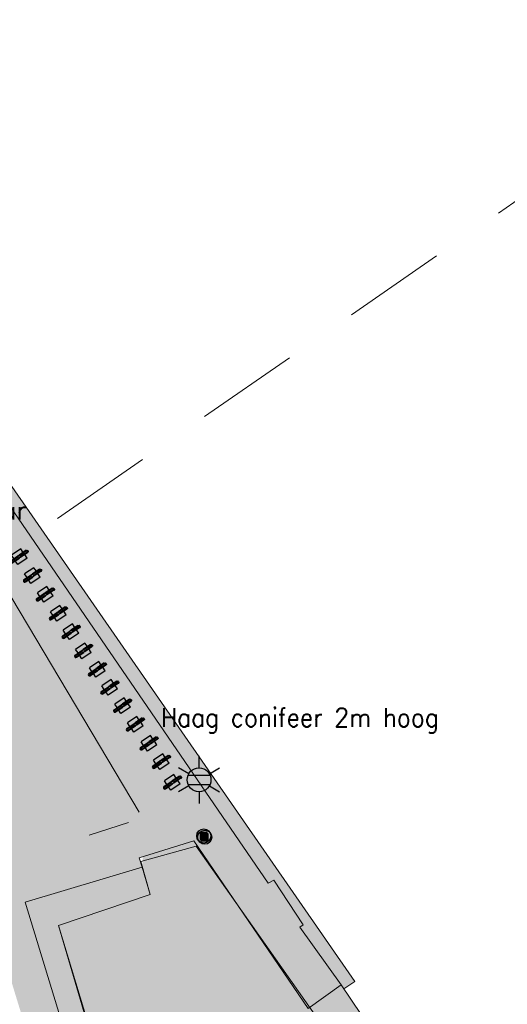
# Model space of a CAD drawing. Header units: metres. Extents: x 102852 to 107229, y 385458 to 392889.
# Tile 16 of 19: x 106841 to 106867, y 392699 to 392751. Entities that reach past the tile are written whole.
import ezdxf
from ezdxf.enums import TextEntityAlignment as Align

# ---------------------------------------------------------------- set-up
doc = ezdxf.new("R2010")
doc.units = ezdxf.units.M
doc.linetypes.add('KG-PERCEEL', pattern=[19, 5.5, -2, -2, 5.5, -2, -2])
for name, color, linetype, lineweight in [('0-BEBOUWING', 7, 'Continuous', 30), ('0-VERHARDING', 5, 'Continuous', 30), ('_alg-maatvoering', 7, 'Continuous', 0), ('B-WE-GR-STRUIK-G', 90, 'Continuous', 13), ('B-WE-IE-GEBOUW-G', 10, 'Continuous', 0), ('B-WE-IE-MEUBILAIR_WEGMEUBILAIR-S', 7, 'Continuous', 30), ('B-WE-IE-OV-LICHTMAST-S', 40, 'Continuous', 30), ('B-WE-KG-GRENS_PERCEEL-GV', 150, 'KG-PERCEEL', 13), ('B-WE-OG-TOPOGRAFIE_BEBOUWING-G', 8, 'Continuous', 13), ('B-WE-VH-KANTVERHARDING-G', 60, 'Continuous', 13), ('B-WE-VH-MATERIAALGRENS-G', 31, 'Continuous', 13), ('Boomsoort', 10, 'Continuous', 0), ('X-XX-AL-VERWIJZING-S', 7, 'Continuous', 30)]:
    doc.layers.add(name, color=color, linetype=linetype, lineweight=lineweight)
doc.styles.add('NLCS-ISO', font='NLCS-ISO.ttf')
doc.styles.add('Style-STANDARD', font='STANDARD.shx')
doc.styles.add('Style-txt', font='txt.shx')

# ---------------------------------------------------------------- blocks, each defined once
blk = doc.blocks.new('SIE-WEG_FIETSKLEM_RECHT')
at = {"ltscale": 0.001, "extrusion": (0, 0, -1)}
blk.add_hatch(color=256, dxfattribs=at).paths.add_polyline_path([(0.07, 0.99, 0.992881), (-0.08, 0.99), (-0.08, 0.07, -1), (-0.15, 0.07), (-0.15, 0.99, -1), (0.14, 0.99), (0.14, 0.07, -1), (0.07, 0.07)])
at = {"ltscale": 0.001}
blk.add_hatch(color=256, dxfattribs=at).paths.add_polyline_path([(-0.07, -0.07, 0.995662), (-0.14, -0.07), (-0.14, -0.99, 1), (0.15, -0.99), (0.15, -0.07, 1.004338), (0.08, -0.07), (0.08, -0.99, -0.999981), (-0.07, -0.99)])
for p, q in [((-0.6, 0.6), (-0.6, -0.6)), ((-0.14, 0.6), (-0.6, 0.6)), ((-0.14, 0.99), (-0.14, 0.07)), ((-0.07, 0.99), (-0.07, 0.07)), ((0.08, 0.6), (-0.07, 0.6)), ((0.08, 0.99), (0.08, 0.07)), ((0.15, 0.99), (0.15, 0.07)), ((0.6, 0.6), (0.15, 0.6)), ((0.6, 0.6), (0.6, -0.6)), ((-0.14, -0.6), (-0.6, -0.6)), ((-0.14, -0.99), (-0.14, -0.07)), ((-0.07, -0.99), (-0.07, -0.07)), ((0.08, -0.6), (-0.07, -0.6)), ((0.08, -0.99), (0.08, -0.07)), ((0.15, -0.99), (0.15, -0.07)), ((0.6, -0.6), (0.15, -0.6))]:
    blk.add_line(p, q)
at = {"extrusion": (0, 0, -1)}
for centre, radius, start, end in [((-0.01, 0.99), 0.146, 0, 180), ((-0.01, 0.99), 0.0772, 358.9311, 178.9311), ((0.1, 0.07), 0.036, 179.3906, 0.6094), ((-0.12, 0.07), 0.0341, 184.0136, 355.9864)]:
    blk.add_arc(centre, radius, start, end, dxfattribs=at)
for centre, radius, start, end in [((-0.11, -0.07), 0.034, 359.3906, 180.6094), ((0.01, -0.99), 0.146, 180.7848, 0.7848), ((0.01, -0.99), 0.076, 178.4926, 358.4926), ((0.12, -0.07), 0.0361, 4.0136, 175.9864)]:
    blk.add_arc(centre, radius, start, end)
blk = doc.blocks.new('SIE-WEG_PAAL_VAST_6')
blk.add_hatch(color=256).paths.add_polyline_path([(-0.37, -0.37), (-0.37, 0.37), (0.37, 0.37), (0.37, -0.37)])
blk.add_circle((0, 0), 0.75)
blk.add_3dface([(0.37, 0.37), (-0.37, 0.37), (-0.37, -0.37), (0.37, -0.37)])
at = {"style": 'NLCS-ISO'}
blk.add_attdef('TYPE', (0, 0), '', height=1.75, dxfattribs=at)
blk = doc.blocks.new('B-SIE-WEG_LICHTMAST-SO_6')
at = {"ltscale": 0.1}
for p, q in [((0, 1.27), (0, 2.53)), ((-1.1, 0.63), (-2.19, 1.27)), ((1.1, 0.63), (2.19, 1.27)), ((-1.1, -0.63), (-2.19, -1.27)), ((1.1, -0.63), (2.19, -1.27)), ((0, -1.27), (0, -2.53))]:
    blk.add_line(p, q, dxfattribs=at)
at = {"flags": 128}
for points in [[(-1.16, 0.5), (1.16, 0.5)], [(-1.16, -0.5), (1.16, -0.5)]]:
    blk.add_lwpolyline(points, dxfattribs=at)
at = {"ltscale": 0.1}
blk.add_circle((0, 0), 1.27, dxfattribs=at)
at = {"style": 'NLCS-ISO'}
blk.add_attdef('TYPE', text='', height=1.8, dxfattribs=at).set_placement((0, 2.53), align=Align.BOTTOM_CENTER)
blk = doc.blocks.new('kadata_3')
at = {"layer": 'B-WE-KG-GRENS_PERCEEL-GV'}
blk.add_3dface([(106826.084, 392669.005), (106946.81, 392753.143), (106922.864, 392780.471), (106802.244, 392696.909)], dxfattribs=at)
at = {"layer": 'B-WE-OG-TOPOGRAFIE_BEBOUWING-G', "flags": 128}
blk.add_lwpolyline([(106860.956, 392692.058), (106850.074, 392707.523), (106847.141, 392706.705), (106847.631, 392704.945), (106842.767, 392703.304), (106845.196, 392695.034), (106853.119, 392683.775)], dxfattribs=at)

msp = doc.modelspace()

# ---------------------------------------------------------------- hatches: boundary and pattern name
at = {"layer": '0-BEBOUWING', "ltscale": 0.2, "true_color": 0x636466}
msp.add_hatch(color=251, dxfattribs=at).paths.add_polyline_path([(106840.995, 392704.531), (106844.113, 392694.309), (106845.235, 392695.087), (106848.335, 392690.55), (106846.552, 392689.296), (106848.895, 392681.606), (106848.857, 392681.149), (106853.119, 392683.775), (106863.816, 392691.321), (106859.901, 392696.993), (106857.785, 392700.142), (106856.031, 392698.885), (106849.947, 392707.801), (106847.25, 392706.965), (106847.209, 392706.403), (106845.103, 392705.769), (106844.912, 392705.711)])
at = {"layer": '0-VERHARDING', "true_color": 0x939598, "extrusion": (0, 0, -1)}
msp.add_hatch(color=252, dxfattribs=at).paths.add_polyline_path([(-106816.658, 392659.585), (-106837.6, 392676.473), (-106847.26, 392679.51), (-106846.973, 392680.801), (-106847.572, 392680.893), (-106848.802, 392681.239), (-106848.669, 392681.484), (-106848.895, 392681.606), (-106846.552, 392689.296), (-106848.335, 392690.55), (-106845.235, 392695.087), (-106844.113, 392694.309), (-106840.995, 392704.531), (-106844.912, 392705.711), (-106845.103, 392705.769), (-106847.209, 392706.403), (-106847.042, 392706.9), (-106847.067, 392706.908), (-106847.25, 392706.965), (-106849.947, 392707.801), (-106856.031, 392698.885), (-106857.785, 392700.142), (-106855.589, 392703.216), (-106855.757, 392703.34), (-106854.205, 392705.712), (-106853.902, 392705.545), (-106835.282, 392732.719), (-106833.497, 392732.069), (-106831.517, 392731.259), (-106837.913, 392720.553), (-106839.018, 392718.653), (-106836.252, 392717.755), (-106836.189, 392717.648), (-106837.665, 392713.124), (-106839.343, 392707.566), (-106837.911, 392707.1), (-106838.222, 392706.057), (-106838.475, 392706.134), (-106846.289, 392680.649), (-106846.436, 392679.989), (-106837.305, 392677.055), (-106821.358, 392664.277), (-106819.326, 392670.971), (-106812.808, 392668.976), (-106812.756, 392668.911), (-106810.309, 392668.164)])
at = {"layer": '0-VERHARDING', "true_color": 0x136734}
msp.add_hatch(color=116, dxfattribs=at).paths.add_polyline_path([(106857.926, 392699.932), (106857.785, 392700.142), (106855.589, 392703.216), (106855.757, 392703.34), (106854.205, 392705.712), (106853.902, 392705.545), (106837.848, 392728.974), (106838.392, 392729.346), (106858.514, 392700.326)])

# ---------------------------------------------------------------- linework, layer by layer
at = {"layer": 'B-WE-GR-STRUIK-G', "flags": 128}
msp.add_lwpolyline([(106857.785, 392700.142), (106857.926, 392699.932), (106858.514, 392700.326), (106838.392, 392729.346), (106837.848, 392728.974)], dxfattribs=at)
at = {"layer": 'B-WE-IE-GEBOUW-G', "flags": 128}
for points in [[(106857.785, 392700.142), (106856.031, 392698.885), (106849.947, 392707.801), (106847.042, 392706.9), (106847.209, 392706.403), (106840.995, 392704.531), (106844.113, 392694.309), (106845.235, 392695.087), (106848.335, 392690.55), (106846.552, 392689.296), (106848.895, 392681.606), (106848.669, 392681.484), (106848.852, 392681.146)], [(106845.235, 392695.087), (106842.767, 392703.304), (106847.631, 392704.945), (106847.209, 392706.403)], [(106859.901, 392696.993), (106857.785, 392700.142)], [(106859.901, 392696.993), (106857.785, 392700.142)]]:
    msp.add_lwpolyline(points, dxfattribs=at)
at = {"layer": 'B-WE-VH-KANTVERHARDING-G', "flags": 128}
for points in [[(106853.902, 392705.545), (106835.282, 392732.719)], [(106853.902, 392705.545), (106835.282, 392732.719)], [(106853.902, 392705.545), (106854.205, 392705.712), (106855.757, 392703.34), (106855.589, 392703.216), (106857.785, 392700.142)], [(106853.902, 392705.545), (106854.205, 392705.712), (106855.757, 392703.34), (106855.589, 392703.216), (106857.785, 392700.142)]]:
    msp.add_lwpolyline(points, dxfattribs=at)
at = {"layer": 'B-WE-VH-MATERIAALGRENS-G', "flags": 128}
for points in [[(106847.042, 392709.317), (106833.497, 392732.069)], [(106844.39, 392708.107), (106846.486, 392708.78)]]:
    msp.add_lwpolyline(points, dxfattribs=at)

# ---------------------------------------------------------------- block references
at = {"layer": 'B-WE-IE-MEUBILAIR_WEGMEUBILAIR-S', "xscale": 0.5, "yscale": 0.5, "zscale": 0.5}
for name, p, rotation in [('SIE-WEG_FIETSKLEM_RECHT', (106840.673, 392722.909), 304), ('SIE-WEG_FIETSKLEM_RECHT', (106841.377, 392721.904), 304), ('SIE-WEG_FIETSKLEM_RECHT', (106842.056, 392720.903), 304), ('SIE-WEG_FIETSKLEM_RECHT', (106842.748, 392719.898), 304), ('SIE-WEG_FIETSKLEM_RECHT', (106843.425, 392718.915), 304), ('SIE-WEG_FIETSKLEM_RECHT', (106844.088, 392717.895), 304), ('SIE-WEG_FIETSKLEM_RECHT', (106844.823, 392716.919), 304), ('SIE-WEG_FIETSKLEM_RECHT', (106845.481, 392715.953), 304), ('SIE-WEG_FIETSKLEM_RECHT', (106846.163, 392714.988), 304), ('SIE-WEG_FIETSKLEM_RECHT', (106846.844, 392713.994), 304), ('SIE-WEG_FIETSKLEM_RECHT', (106847.572, 392712.984), 304), ('SIE-WEG_FIETSKLEM_RECHT', (106848.222, 392712.006), 304), ('SIE-WEG_FIETSKLEM_RECHT', (106848.812, 392710.907), 304), ('SIE-WEG_PAAL_VAST_6', (106850.482, 392708.056), 360), ('SIE-WEG_PAAL_VAST_6', (106850.533, 392707.99), 360)]:
    msp.add_blockref(name, p, dxfattribs=dict(at, rotation=rotation))
at = {"layer": 'B-WE-IE-OV-LICHTMAST-S', "xscale": 0.5, "yscale": 0.5, "zscale": 0.5, "rotation": 360}
msp.add_blockref('B-SIE-WEG_LICHTMAST-SO_6', (106850.229, 392711.044), dxfattribs=at)
at = {"layer": 'X-XX-AL-VERWIJZING-S', "rotation": 360}
msp.add_blockref('kadata_3', (0, 0), dxfattribs=at)

# ---------------------------------------------------------------- texts
at = {"layer": '_alg-maatvoering', "style": 'Style-STANDARD'}
msp.add_text('Haag conifeer 2m hoog', height=1, dxfattribs=at).set_placement((106848.205, 392714.856), align=Align.TOP_LEFT)
at = {"layer": 'Boomsoort', "color": 7, "style": 'Style-txt'}
msp.add_text('Quercus robur', height=1, dxfattribs=at).set_placement((106841.076, 392724.877, 0.134), align=Align.RIGHT)

doc.saveas('drawing.dxf')
